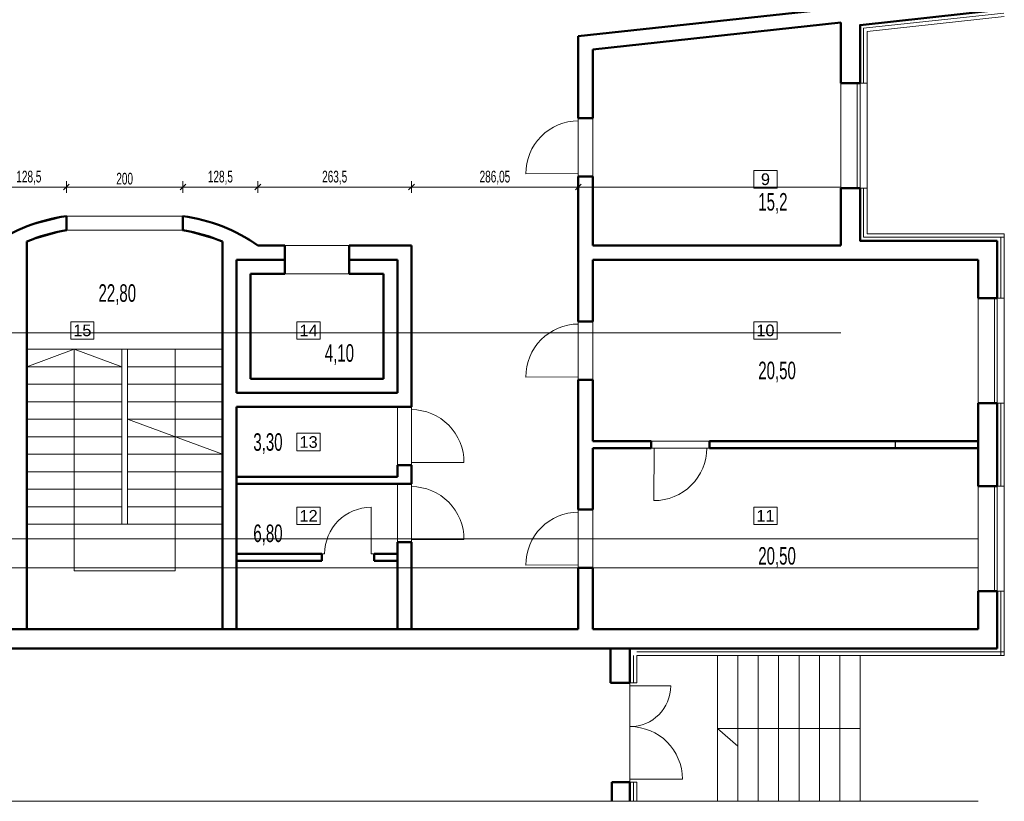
# Model space of a CAD drawing. Header units: millimetres. Extents: x 72202 to 304796, y 21658 to 519946.
# Tile 24 of 139: x 197425 to 199113, y 200669 to 202009. Entities that reach past the tile are written whole.
import ezdxf

# ---------------------------------------------------------------- set-up
doc = ezdxf.new("R2010")
doc.units = ezdxf.units.MM
doc.layers.get('0').update_dxf_attribs({"color": 253})
doc.layers.get('Defpoints').update_dxf_attribs({"color": 253})
for name, color, linetype, lineweight in [('linia - gruba - projektowana', 253, 'Continuous', 50), ('LINIA CIENKA', 7, 'Continuous', 13), ('LINIA KRESKOWANIE', 253, 'Continuous', 5), ('LINIA WYMIAROWANIE', 253, 'Continuous', 9), ('OPISY', 253, 'Continuous', 9)]:
    doc.layers.add(name, color=color, linetype=linetype, lineweight=lineweight)
doc.layers.add('LINIA-NIE DRUKOWAĆ', color=253, linetype='Continuous', lineweight=20, plot=False)
doc.styles.add('simplex', font='arial.ttf')
doc.styles.get("Standard").update_dxf_attribs({"font": 'ARIALN.TTF', "width": 0.75})
doc.linetypes.add('GRADZINOWANIE', pattern='A,0.00254,-2.54,[134,ltypeshp.shx,S=2.54,R=0,X=-2.54,Y=0],-5.08,[134,ltypeshp.shx,S=2.54,R=180,X=2.54,Y=0],-2.54', length=10.16254)
doc.dimstyles.new('sebek100', dxfattribs={"dimtxt": 17, "dimasz": 10, "dimexe": 10, "dimexo": 20, "dimgap": 4, "dimtad": 1, "dimrnd": 0.5, "dimtxsty": 'Standard', "dimblk": 'OBLIQUE', "dimcen": 8, "dimclre": 1, "dimazin": 0, "dimtm": 1e-09, "dimtfac": 1, "dimtix": 1, "dimtmove": 1, "dimatfit": 3, "dimldrblk": 'zas', "dimfxl": 10, "dimfxlon": 1, "dimtolj": 2, "dimlwd": -1, "dimlwe": -1, "dimarcsym": 0})

# ---------------------------------------------------------------- blocks, each defined once
blk = doc.blocks.new('_Oblique')
at = {"color": 0, "linetype": 'ByBlock', "lineweight": -2}
blk.add_line((-0.5, -0.5), (0.5, 0.5), dxfattribs=at)
blk = doc.blocks.new('*D319')
at = {"layer": 'Defpoints', "color": 0, "lineweight": -3, "ltscale": 4, "transparency": 16777216}
for p in [(197504.8, 201722), (197504.8, 201672), (197376.3, 201622)]:
    blk.add_point(p, dxfattribs=at)
at = {"layer": 'LINIA WYMIAROWANIE', "ltscale": 4, "transparency": 16777216}
for p, q in [((197376.3, 201712), (197376.3, 201732)), ((197504.8, 201712), (197504.8, 201732))]:
    blk.add_line(p, q, dxfattribs=at)
at = {"layer": 'LINIA WYMIAROWANIE', "color": 0, "ltscale": 4, "transparency": 16777216}
blk.add_line((197376.3, 201722), (197504.8, 201722), dxfattribs=at)
at = {"layer": 'LINIA WYMIAROWANIE', "color": 0, "ltscale": 4, "transparency": 16777216, "xscale": 10, "yscale": 10, "zscale": 10, "rotation": 180}
blk.add_blockref('_Oblique', (197376.3, 201722), dxfattribs=at)
at = {"layer": 'LINIA WYMIAROWANIE', "color": 0, "ltscale": 4, "transparency": 16777216, "xscale": 10, "yscale": 10, "zscale": 10}
blk.add_blockref('_Oblique', (197504.8, 201722), dxfattribs=at)
at = {"layer": 'LINIA WYMIAROWANIE', "color": 0, "lineweight": -3, "ltscale": 4, "transparency": 16777216, "insert": (197440.5, 201738.1), "char_height": 20, "attachment_point": 5, "bg_fill": 3, "box_fill_scale": 1.1, "bg_fill_color": 256, "bg_fill_true_color": 13158600, "bg_fill_transparency": 0}
blk.add_mtext('\\A2;128,5', dxfattribs=at)
blk = doc.blocks.new('zas')
blk = doc.blocks.new('*D320')
at = {"layer": 'Defpoints', "color": 0, "lineweight": -3, "ltscale": 4, "transparency": 16777216}
for p in [(197704.8, 201722), (197504.8, 201672), (197704.8, 201659.9)]:
    blk.add_point(p, dxfattribs=at)
at = {"layer": 'LINIA WYMIAROWANIE', "ltscale": 4, "transparency": 16777216}
for p, q in [((197504.8, 201712), (197504.8, 201732)), ((197704.8, 201712), (197704.8, 201732))]:
    blk.add_line(p, q, dxfattribs=at)
at = {"layer": 'LINIA WYMIAROWANIE', "color": 0, "ltscale": 4, "transparency": 16777216}
blk.add_line((197504.8, 201722), (197704.8, 201722), dxfattribs=at)
at = {"layer": 'LINIA WYMIAROWANIE', "color": 0, "ltscale": 4, "transparency": 16777216, "xscale": 10, "yscale": 10, "zscale": 10, "rotation": 180}
blk.add_blockref('_Oblique', (197504.8, 201722), dxfattribs=at)
at = {"layer": 'LINIA WYMIAROWANIE', "color": 0, "ltscale": 4, "transparency": 16777216, "xscale": 10, "yscale": 10, "zscale": 10}
blk.add_blockref('_Oblique', (197704.8, 201722), dxfattribs=at)
at = {"layer": 'LINIA WYMIAROWANIE', "color": 0, "lineweight": -3, "ltscale": 4, "transparency": 16777216, "insert": (197604.8, 201736.3), "char_height": 20, "attachment_point": 5, "bg_fill": 3, "box_fill_scale": 1.1, "bg_fill_color": 256, "bg_fill_true_color": 13158600, "bg_fill_transparency": 0}
blk.add_mtext('\\A2;200', dxfattribs=at)
blk = doc.blocks.new('*D321')
at = {"layer": 'Defpoints', "color": 0, "lineweight": -3, "ltscale": 4, "transparency": 16777216}
for p in [(197833.3, 201722), (197704.8, 201659.9), (197833.3, 201622)]:
    blk.add_point(p, dxfattribs=at)
at = {"layer": 'LINIA WYMIAROWANIE', "ltscale": 4, "transparency": 16777216}
for p, q in [((197704.8, 201712), (197704.8, 201732)), ((197833.3, 201712), (197833.3, 201732))]:
    blk.add_line(p, q, dxfattribs=at)
at = {"layer": 'LINIA WYMIAROWANIE', "color": 0, "ltscale": 4, "transparency": 16777216}
blk.add_line((197704.8, 201722), (197833.3, 201722), dxfattribs=at)
at = {"layer": 'LINIA WYMIAROWANIE', "color": 0, "ltscale": 4, "transparency": 16777216, "xscale": 10, "yscale": 10, "zscale": 10, "rotation": 180}
blk.add_blockref('_Oblique', (197704.8, 201722), dxfattribs=at)
at = {"layer": 'LINIA WYMIAROWANIE', "color": 0, "ltscale": 4, "transparency": 16777216, "xscale": 10, "yscale": 10, "zscale": 10}
blk.add_blockref('_Oblique', (197833.3, 201722), dxfattribs=at)
at = {"layer": 'LINIA WYMIAROWANIE', "color": 0, "lineweight": -3, "ltscale": 4, "transparency": 16777216, "insert": (197769, 201738.1), "char_height": 20, "attachment_point": 5, "bg_fill": 3, "box_fill_scale": 1.1, "bg_fill_color": 256, "bg_fill_true_color": 13158600, "bg_fill_transparency": 0}
blk.add_mtext('\\A2;128,5', dxfattribs=at)
blk = doc.blocks.new('*D322')
at = {"layer": 'Defpoints', "color": 0, "lineweight": -3, "ltscale": 4, "transparency": 16777216}
for p in [(198096.8, 201722), (197833.3, 201622), (198096.8, 201622)]:
    blk.add_point(p, dxfattribs=at)
at = {"layer": 'LINIA WYMIAROWANIE', "ltscale": 4, "transparency": 16777216}
for p, q in [((197833.3, 201712), (197833.3, 201732)), ((198096.8, 201712), (198096.8, 201732))]:
    blk.add_line(p, q, dxfattribs=at)
at = {"layer": 'LINIA WYMIAROWANIE', "color": 0, "ltscale": 4, "transparency": 16777216}
blk.add_line((197833.3, 201722), (198096.8, 201722), dxfattribs=at)
at = {"layer": 'LINIA WYMIAROWANIE', "color": 0, "ltscale": 4, "transparency": 16777216, "xscale": 10, "yscale": 10, "zscale": 10, "rotation": 180}
blk.add_blockref('_Oblique', (197833.3, 201722), dxfattribs=at)
at = {"layer": 'LINIA WYMIAROWANIE', "color": 0, "ltscale": 4, "transparency": 16777216, "xscale": 10, "yscale": 10, "zscale": 10}
blk.add_blockref('_Oblique', (198096.8, 201722), dxfattribs=at)
at = {"layer": 'LINIA WYMIAROWANIE', "color": 0, "lineweight": -3, "ltscale": 4, "transparency": 16777216, "insert": (197965, 201738.1), "char_height": 20, "attachment_point": 5, "bg_fill": 3, "box_fill_scale": 1.1, "bg_fill_color": 256, "bg_fill_true_color": 13158600, "bg_fill_transparency": 0}
blk.add_mtext('\\A2;263,5', dxfattribs=at)
blk = doc.blocks.new('*D323')
at = {"layer": 'Defpoints', "color": 0, "lineweight": -3, "ltscale": 4, "transparency": 16777216}
for p in [(198382.8, 201722), (198382.8, 201663.6), (198096.8, 201622)]:
    blk.add_point(p, dxfattribs=at)
at = {"layer": 'LINIA WYMIAROWANIE', "ltscale": 4, "transparency": 16777216}
for p, q in [((198096.8, 201712), (198096.8, 201732)), ((198382.8, 201712), (198382.8, 201732))]:
    blk.add_line(p, q, dxfattribs=at)
at = {"layer": 'LINIA WYMIAROWANIE', "color": 0, "ltscale": 4, "transparency": 16777216}
blk.add_line((198096.8, 201722), (198382.8, 201722), dxfattribs=at)
at = {"layer": 'LINIA WYMIAROWANIE', "color": 0, "ltscale": 4, "transparency": 16777216, "xscale": 10, "yscale": 10, "zscale": 10, "rotation": 180}
blk.add_blockref('_Oblique', (198096.8, 201722), dxfattribs=at)
at = {"layer": 'LINIA WYMIAROWANIE', "color": 0, "ltscale": 4, "transparency": 16777216, "xscale": 10, "yscale": 10, "zscale": 10}
blk.add_blockref('_Oblique', (198382.8, 201722), dxfattribs=at)
at = {"layer": 'LINIA WYMIAROWANIE', "color": 0, "lineweight": -3, "ltscale": 4, "transparency": 16777216, "insert": (198239.8, 201738.1), "char_height": 20, "attachment_point": 5, "bg_fill": 3, "box_fill_scale": 1.1, "bg_fill_color": 256, "bg_fill_true_color": 13158600, "bg_fill_transparency": 0}
blk.add_mtext('\\A2;286,05', dxfattribs=at)
blk = doc.blocks.new('*D326')
at = {"layer": 'Defpoints', "color": 0, "lineweight": -3, "ltscale": 4, "transparency": 16777216}
for p in [(197884.6, 202215.7), (196999.8, 202119.8), (197896.7, 202103.8)]:
    blk.add_point(p, dxfattribs=at)
at = {"layer": 'LINIA WYMIAROWANIE', "color": 0, "ltscale": 4, "transparency": 16777216}
blk.add_line((197011.9, 202008), (197896.7, 202103.8), dxfattribs=at)
at = {"layer": 'LINIA WYMIAROWANIE', "ltscale": 4, "transparency": 16777216}
for p, q in [((197895.6, 202113.8), (197897.8, 202093.9)), ((197010.8, 202017.9), (197013, 201998))]:
    blk.add_line(p, q, dxfattribs=at)
at = {"layer": 'LINIA WYMIAROWANIE', "color": 0, "ltscale": 4, "transparency": 16777216, "xscale": 10, "yscale": 10, "zscale": 10}
for p, rotation in [((197896.7, 202103.8), 6.182017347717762), ((197011.9, 202008), 186.1820173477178)]:
    blk.add_blockref('_Oblique', p, dxfattribs=dict(at, rotation=rotation))
at = {"layer": 'LINIA WYMIAROWANIE', "color": 0, "lineweight": -3, "ltscale": 4, "transparency": 16777216, "insert": (197452.8, 202070), "char_height": 20, "attachment_point": 5, "rotation": 6.182, "bg_fill": 3, "box_fill_scale": 1.1, "bg_fill_color": 256, "bg_fill_true_color": 13158600, "bg_fill_transparency": 0}
blk.add_mtext('\\A2;890', dxfattribs=at)

msp = doc.modelspace()

# ---------------------------------------------------------------- linework, layer by layer
at = {"layer": 'linia - gruba - projektowana'}
for p, q in [((198382.839, 201980.444), (198828.234, 202028.687)), ((198407.839, 201958.005), (198833.08, 202004.066)), ((198833.08, 202004.066), (198833.08, 201900.278)), ((198382.839, 201980.444), (198382.839, 201840.024)), ((198407.839, 201840.024), (198407.839, 201958.005)), ((198866.08, 201900.278), (198833.08, 201900.278)), ((198407.839, 201840.024), (198382.839, 201840.024)), ((198382.839, 201740.024), (198382.839, 201491.792)), ((198407.839, 201740.024), (198382.839, 201740.024)), ((198407.839, 201622.042), (198407.839, 201740.024)), ((198833.08, 201720.278), (198833.08, 201622.042)), ((198866.08, 201720.278), (198833.08, 201720.278)), ((197504.792, 201672.042), (197504.792, 201647.803)), ((197704.792, 201672.042), (197704.792, 201647.803)), ((197436.792, 201628.406), (197436.792, 200964.042)), ((197772.792, 201628.406), (197772.792, 200964.042)), ((199101.44, 201630.042), (199101.44, 201531.792)), ((197833.292, 201622.042), (197879.792, 201622.042)), ((197879.792, 201573.042), (197879.792, 201622.042)), ((197989.792, 201622.042), (198096.792, 201622.042)), ((197989.792, 201573.042), (197989.792, 201622.042)), ((198096.792, 201622.042), (198096.792, 201345.042)), ((198833.08, 201622.042), (198407.839, 201622.042)), ((197796.792, 201597.042), (197879.792, 201597.042)), ((197796.792, 201597.042), (197796.792, 201369.042)), ((197989.792, 201597.042), (198072.792, 201597.042)), ((198072.792, 201597.042), (198072.792, 201369.042)), ((198407.839, 201597.042), (199068.44, 201597.042)), ((199068.44, 201597.042), (199068.44, 201531.792)), ((197820.792, 201573.042), (197879.792, 201573.042)), ((197820.792, 201573.042), (197820.792, 201393.042)), ((197989.792, 201573.042), (198048.792, 201573.042)), ((198048.792, 201573.042), (198048.792, 201393.042)), ((199101.44, 201531.792), (199068.44, 201531.792)), ((198407.839, 201491.792), (198382.839, 201491.792)), ((197820.792, 201393.042), (198048.792, 201393.042)), ((198382.839, 201391.792), (198382.839, 201169.292)), ((198407.839, 201391.792), (198382.839, 201391.792)), ((197796.792, 201369.042), (198072.792, 201369.042)), ((197796.792, 201345.042), (198096.792, 201345.042)), ((197796.792, 201345.042), (197796.792, 200964.042)), ((199068.44, 201351.792), (199068.44, 201209.292)), ((199101.44, 201351.792), (199068.44, 201351.792)), ((199101.44, 201351.792), (199101.44, 201209.292)), ((198507.839, 201286.542), (198407.839, 201286.542)), ((198507.839, 201274.542), (198407.839, 201274.542)), ((199068.44, 201286.542), (198607.839, 201286.542)), ((199068.44, 201274.542), (198607.839, 201274.542)), ((198072.792, 201245.042), (198096.792, 201245.042)), ((198072.792, 201245.042), (198072.792, 201225.042)), ((198096.792, 201245.042), (198096.792, 201213.042)), ((197796.792, 201225.042), (198072.792, 201225.042)), ((197796.792, 201213.042), (198096.792, 201213.042)), ((199101.44, 201209.292), (199068.44, 201209.292)), ((198407.839, 201169.292), (198382.839, 201169.292)), ((198072.792, 201113.042), (198072.792, 200964.042)), ((198072.792, 201113.042), (198096.792, 201113.042)), ((198096.792, 201113.042), (198096.792, 200964.042)), ((197796.792, 201093.042), (197942.792, 201093.042)), ((197942.792, 201093.042), (197942.792, 201081.042)), ((198032.792, 201093.042), (198032.792, 201081.042)), ((198032.792, 201093.042), (198072.792, 201093.042)), ((197796.792, 201081.042), (197942.792, 201081.042)), ((198032.792, 201081.042), (198072.792, 201081.042)), ((198382.839, 201069.292), (198382.839, 200964.042)), ((198407.839, 201069.292), (198382.839, 201069.292)), ((199068.44, 201029.292), (199068.44, 200964.042)), ((199101.44, 201029.292), (199068.44, 201029.292)), ((199101.44, 201029.292), (199101.44, 200931.042)), ((196575.292, 200964.042), (198382.839, 200964.042)), ((198407.839, 200964.042), (199068.44, 200964.042)), ((196575.292, 200931.042), (198232.445, 200931.042)), ((198232.445, 200931.042), (199101.44, 200931.042)), ((198438.267, 200931.69), (198438.308, 200872.011)), ((198471.44, 200931.042), (198471.44, 200872.011)), ((198440.083, 200702.042), (198440.083, 200669.042)), ((198471.44, 200702.042), (198471.44, 200669.042))]:
    msp.add_line(p, q, dxfattribs=at)
at = {"layer": 'linia - gruba - projektowana', "ltscale": 1.2}
for p, q in [((198438.308, 200872.011), (198471.44, 200872.011)), ((198440.083, 200702.042), (198471.44, 200702.042))]:
    msp.add_line(p, q, dxfattribs=at)
at = {"layer": 'linia - gruba - projektowana'}
for points in [[(199100.217, 202024.955), (198866.08, 201999.594), (198866.08, 201900.278)], [(198866.08, 201720.278), (198866.08, 201630.042), (199101.44, 201630.042)], [(198407.839, 201491.792), (198407.839, 201597.042)], [(198407.839, 201286.542), (198407.839, 201391.792)], [(198407.839, 201169.292), (198407.839, 201274.542)], [(198507.839, 201274.542), (198507.839, 201286.542)], [(198607.839, 201274.542), (198607.839, 201286.542)], [(198407.839, 200964.042), (198407.839, 201069.292)]]:
    msp.add_lwpolyline(points, dxfattribs=at)
for centre, radius, start, end in [((197544.33, 201380.309), 294.4, 97.718015, 124.804511), ((197665.255, 201380.309), 294.4, 55.195489, 82.281985), ((197544.33, 201380.309), 270.4, 98.407798, 113.434263), ((197665.255, 201380.309), 270.4, 66.565737, 81.592202)]:
    msp.add_arc(centre, radius, start, end, dxfattribs=at)
at = {"layer": 'LINIA CIENKA'}
for p, q in [((198833.08, 201900.278), (198833.08, 201725.83)), ((198861.08, 201900.278), (198861.08, 201720.278)), ((198866.08, 201900.278), (198866.08, 201720.278)), ((198866.08, 201900.278), (198878.08, 201900.278)), ((198382.839, 201840.024), (198382.839, 201835.024)), ((198382.839, 201745.024), (198292.84, 201744.603)), ((198382.839, 201740.024), (198382.839, 201745.024)), ((198833.08, 201725.83), (198833.08, 201720.278)), ((198866.08, 201720.278), (198878.08, 201720.278)), ((199113.44, 201642.042), (199113.44, 200919.042)), ((199068.44, 201531.792), (199068.44, 201357.344)), ((199096.44, 201531.792), (199096.44, 201351.792)), ((199101.44, 201531.792), (199101.44, 201351.792)), ((199101.44, 201531.792), (199113.44, 201531.792)), ((198382.839, 201491.792), (198382.839, 201486.792)), ((197772.792, 201444.042), (197436.792, 201444.042)), ((197599.792, 201444.042), (197436.792, 201444.042)), ((197518.292, 201444.042), (197436.792, 201414.042)), ((197518.292, 201444.042), (197518.292, 201144.042)), ((197518.292, 201444.042), (197599.792, 201414.042)), ((197599.792, 201444.042), (197599.792, 201144.042)), ((197609.792, 201444.042), (197609.792, 201144.042)), ((197772.792, 201444.042), (197609.792, 201444.042)), ((197691.292, 201444.042), (197691.292, 201064.042)), ((197599.792, 201414.042), (197436.792, 201414.042)), ((197772.792, 201414.042), (197609.792, 201414.042)), ((198382.839, 201396.792), (198292.84, 201396.371)), ((198382.839, 201391.792), (198382.839, 201396.792)), ((197599.792, 201384.042), (197436.792, 201384.042)), ((197772.792, 201384.042), (197609.792, 201384.042)), ((199068.44, 201357.344), (199068.44, 201351.792)), ((197599.792, 201354.042), (197436.792, 201354.042)), ((197772.792, 201354.042), (197609.792, 201354.042)), ((198096.792, 201345.042), (198096.792, 201340.042)), ((199101.44, 201351.792), (199113.44, 201351.792)), ((197599.792, 201324.042), (197436.792, 201324.042)), ((197772.792, 201324.042), (197609.792, 201324.042)), ((197609.792, 201324.042), (197772.792, 201264.042)), ((197599.792, 201294.042), (197436.792, 201294.042)), ((197772.792, 201294.042), (197609.792, 201294.042)), ((198507.839, 201274.542), (198512.839, 201274.542)), ((198512.839, 201274.542), (198512.418, 201184.543)), ((198607.839, 201274.542), (198602.839, 201274.542)), ((197599.792, 201264.042), (197436.792, 201264.042)), ((197772.792, 201264.042), (197609.792, 201264.042)), ((198096.792, 201245.042), (198096.792, 201250.042)), ((198096.792, 201250.042), (198186.791, 201249.621)), ((197599.792, 201234.042), (197436.792, 201234.042)), ((197772.792, 201234.042), (197609.792, 201234.042)), ((197599.792, 201204.042), (197436.792, 201204.042)), ((197772.792, 201204.042), (197609.792, 201204.042)), ((198096.792, 201213.042), (198096.792, 201208.042)), ((199068.44, 201209.292), (199068.44, 201029.292)), ((199096.44, 201209.292), (199096.44, 201029.292)), ((199101.44, 201209.292), (199101.44, 201029.292)), ((199101.44, 201209.292), (199113.44, 201209.292)), ((197599.792, 201174.042), (197436.792, 201174.042)), ((197772.792, 201174.042), (197609.792, 201174.042)), ((198027.792, 201093.042), (198027.792, 201173.042)), ((198382.839, 201169.292), (198382.839, 201164.292)), ((197772.792, 201144.042), (197436.792, 201144.042)), ((197518.292, 201144.042), (197518.292, 201064.042)), ((198096.792, 201113.042), (198096.792, 201118.042)), ((198096.792, 201118.042), (198186.791, 201117.621)), ((197942.792, 201093.042), (197947.792, 201093.042)), ((198032.792, 201093.042), (198027.792, 201093.042)), ((198382.839, 201074.292), (198292.84, 201073.871)), ((198382.839, 201069.292), (198382.839, 201074.292)), ((197518.292, 201064.042), (197691.292, 201064.042)), ((199101.44, 201029.292), (199113.44, 201029.292)), ((198483.44, 200919.042), (198483.427, 200872.042)), ((198483.44, 200919.042), (199113.44, 200919.042)), ((198621.44, 200669.042), (198621.44, 200919.042)), ((198656.44, 200669.042), (198656.44, 200919.042)), ((198691.44, 200669.042), (198691.44, 200919.042)), ((198726.44, 200669.042), (198726.44, 200919.042)), ((198761.44, 200669.042), (198761.44, 200919.042)), ((198796.44, 200669.042), (198796.44, 200919.042)), ((198831.44, 200669.042), (198831.44, 200919.042)), ((198866.44, 200669.042), (198866.44, 200919.042)), ((198471.44, 200872.011), (198483.44, 200872.042)), ((198471.44, 200872.011), (198471.44, 200702.042)), ((198471.44, 200702.042), (198471.44, 200872.011)), ((198471.44, 200867.011), (198471.44, 200872.011)), ((198471.44, 200872.011), (198471.44, 200867.011)), ((198471.44, 200867.011), (198541.44, 200867.011)), ((198866.44, 200794.042), (198621.44, 200794.042)), ((198621.44, 200794.042), (198656.44, 200763.325)), ((198471.44, 200707.011), (198561.44, 200707.011)), ((198483.44, 200702.042), (198471.44, 200702.042)), ((198483.44, 200702.042), (198483.44, 200669.042))]:
    msp.add_line(p, q, dxfattribs=at)
msp.add_lwpolyline([(199113.44, 202014.317), (198878.08, 201988.823), (198878.08, 201642.042), (199113.44, 201642.042)], dxfattribs=at)
for centre, radius, start, end in [((198383.26, 201745.026), 90.421, 90.266818, 180.268069), ((198383.26, 201396.794), 90.421, 90.266818, 180.268069), ((198096.371, 201250.044), 90.421, 359.731931, 89.733182), ((198512.841, 201274.963), 90.421, 269.731931, 359.733182), ((198096.371, 201118.044), 90.421, 359.731931, 89.733182), ((198027.792, 201093.042), 80, 90, 180), ((198383.26, 201074.294), 90.421, 90.266818, 180.268069), ((198471.44, 200867.011), 70, 270, 0), ((198471.44, 200867.011), 70, 270, 0), ((198471.44, 200707.011), 90, 0, 90), ((198471.44, 200707.011), 90, 0, 90)]:
    msp.add_arc(centre, radius, start, end, dxfattribs=at)
at = {"layer": 'LINIA KRESKOWANIE', "linetype": 'GRADZINOWANIE', "ltscale": 0.6}
for p, q in [((199107.44, 201531.792), (199107.44, 201636.042)), ((199107.44, 201351.792), (199107.44, 201209.292)), ((199107.44, 201029.292), (199107.44, 200919.042)), ((198477.44, 200919.044), (198477.427, 200872.044)), ((198483.44, 200925.042), (199113.44, 200925.042)), ((198477.44, 200702.042), (198477.44, 200669.042))]:
    msp.add_line(p, q, dxfattribs=at)
for points in [[(199112.794, 202020.282), (198872.08, 201994.209), (198872.08, 201900.278)], [(198872.08, 201720.278), (198872.08, 201636.042), (199113.44, 201636.042)]]:
    msp.add_lwpolyline(points, dxfattribs=at)
at = {"layer": 'LINIA WYMIAROWANIE', "lineweight": -3, "ltscale": 1.2}
msp.add_line((198926.347, 201286.542), (198926.347, 201274.542), dxfattribs=at)
at = {"layer": 'LINIA-NIE DRUKOWAĆ'}
for p, q in [((198833.08, 201722.042), (194596.276, 201722.042)), ((198833.08, 201472.042), (194433.292, 201472.042))]:
    msp.add_line(p, q, dxfattribs=at)
for points in [[(198798.62, 202302.088), (198828.234, 202028.687), (198382.839, 201980.444), (198382.839, 200964.042), (198096.792, 200964.042), (198096.792, 201622.042), (197833.292, 201622.042), (197790.226, 201646.868), (197749.471, 201662.407), (197704.792, 201672.042), (197504.792, 201672.042), (197437.574, 201654.671), (197409.152, 201641.84), (197376.292, 201622.042), (196716.292, 201622.042), (196655.011, 201654.671), (196587.792, 201672.042), (196503.525, 201681.418), (196442.27, 201679.677), (196387.792, 201679.677), (196259.292, 201622.042), (195298.792, 201622.042), (195298.792, 201922.997), (198798.62, 202302.088)], [(198833.08, 202004.066), (198833.08, 201622.042), (198407.839, 201622.042), (198407.839, 201958.005), (198833.08, 202004.066)], [(197772.792, 201628.406), (197704.792, 201647.803), (197504.792, 201647.803), (197436.792, 201628.406), (197436.792, 200964.042), (197772.792, 200964.042), (197772.792, 201628.406)], [(194483.292, 201119.042), (199068.44, 201119.042)], [(194483.292, 201069.042), (199068.44, 201069.042)], [(195456.649, 200669.042), (199068.44, 200669.042)]]:
    msp.add_lwpolyline(points, dxfattribs=at)
for points in [[(199068.44, 201597.042), (198407.839, 201597.042), (198407.839, 201286.542), (199068.44, 201286.542)], [(198048.792, 201573.042), (197820.792, 201573.042), (197820.792, 201393.042), (198048.792, 201393.042)], [(198072.792, 201225.042), (197796.792, 201225.042), (197796.792, 201345.042), (198072.792, 201345.042)], [(199068.44, 201274.542), (198407.839, 201274.542), (198407.839, 200964.042), (199068.44, 200964.042)], [(197796.792, 201213.042), (198072.792, 201213.042), (198072.792, 200964.042), (197796.792, 200964.042)]]:
    msp.add_lwpolyline(points, close=True, dxfattribs=at)
at = {"layer": 'OPISY'}
for points in [[(198683.78, 201750.289), (198683.78, 201720.289), (198723.78, 201720.289), (198723.78, 201750.289)], [(197512.231, 201491.198), (197512.231, 201461.198), (197552.231, 201461.198), (197552.231, 201491.198)], [(197900.31, 201491.198), (197900.31, 201461.198), (197940.31, 201461.198), (197940.31, 201491.198)], [(198683.78, 201491.198), (198683.78, 201461.198), (198723.78, 201461.198), (198723.78, 201491.198)], [(197900.31, 201299.827), (197900.31, 201269.827), (197940.31, 201269.827), (197940.31, 201299.827)], [(197900.31, 201173.385), (197900.31, 201143.385), (197940.31, 201143.385), (197940.31, 201173.385)], [(198683.78, 201173.385), (198683.78, 201143.385), (198723.78, 201143.385), (198723.78, 201173.385)]]:
    msp.add_lwpolyline(points, close=True, dxfattribs=at)

# ---------------------------------------------------------------- texts
at = {"layer": 'LINIA-NIE DRUKOWAĆ', "char_height": 30, "width": 125.07, "attachment_point": 1}
for s, insert in [('15,2', (198691.454, 201711.707)), ('22,80', (197559.905, 201555.324)), ('4,10', (197947.984, 201452.616)), ('20,50', (198691.454, 201422.616)), ('3,30', (197825.464, 201299.924)), ('6,80', (197825.464, 201143.483)), ('20,50', (198691.454, 201104.803))]:
    msp.add_mtext(s, dxfattribs=dict(at, insert=insert))
at = {"layer": 'OPISY', "char_height": 20, "width": 40, "attachment_point": 5, "style": 'simplex'}
for s, insert in [('9', (198703.78, 201735.289)), ('15', (197532.231, 201476.198)), ('14', (197920.31, 201476.198)), ('10', (198703.78, 201476.198)), ('13', (197920.31, 201284.827)), ('12', (197920.31, 201158.385)), ('11', (198703.78, 201158.385))]:
    msp.add_mtext(s, dxfattribs=dict(at, insert=insert))

# ---------------------------------------------------------------- next in the draw order: dimensions: what is measured, and where the dimension line sits
at = {"layer": 'LINIA WYMIAROWANIE', "lineweight": -3, "ltscale": 4}
dim = msp.add_linear_dim(base=(197896.727, 202103.813), p1=(196999.787, 202119.817), p2=(197884.612, 202215.659), angle=186.182017, dimstyle='sebek100', override={"dimtxt": 20, "dimrnd": 0, "dimclre": 256, "dimtfill": 1, "dimarcsym": 2}, dxfattribs=at)
dim.commit()
dim.dimension.update_dxf_attribs({"geometry": '*D326', "text_midpoint": (197452.784, 202070.021)})
dim = msp.add_linear_dim(base=(197504.792, 201722.042), p1=(197376.292, 201622.042), p2=(197504.792, 201672.042), dimstyle='sebek100', override={"dimtxt": 20, "dimrnd": 0, "dimclre": 256, "dimtfill": 1, "dimarcsym": 2}, dxfattribs=at)
dim.commit()
dim.dimension.update_dxf_attribs({"geometry": '*D319', "text_midpoint": (197440.542, 201738.061)})

# ---------------------------------------------------------------- next in the draw order: dimensions: what is measured, and where the dimension line sits
dim = msp.add_linear_dim(base=(197704.792, 201722.042), p1=(197504.792, 201672.042), p2=(197704.792, 201659.923), dimstyle='sebek100', override={"dimtxt": 20, "dimrnd": 0, "dimclre": 256, "dimtfill": 1, "dimarcsym": 2}, dxfattribs=at)
dim.commit()
dim.dimension.update_dxf_attribs({"geometry": '*D320', "text_midpoint": (197604.792, 201736.254)})

# ---------------------------------------------------------------- next in the draw order: dimensions: what is measured, and where the dimension line sits
dim = msp.add_linear_dim(base=(197833.292, 201722.042), p1=(197704.792, 201659.923), p2=(197833.292, 201622.042), dimstyle='sebek100', override={"dimtxt": 20, "dimrnd": 0, "dimclre": 256, "dimtfill": 1, "dimarcsym": 2}, dxfattribs=at)
dim.commit()
dim.dimension.update_dxf_attribs({"geometry": '*D321', "text_midpoint": (197769.042, 201738.061)})

# ---------------------------------------------------------------- next in the draw order: dimensions: what is measured, and where the dimension line sits
dim = msp.add_linear_dim(base=(198096.792, 201722.042), p1=(197833.292, 201622.042), p2=(198096.792, 201622.042), dimstyle='sebek100', override={"dimtxt": 20, "dimrnd": 0, "dimclre": 256, "dimtfill": 1, "dimarcsym": 2}, dxfattribs=at)
dim.commit()
dim.dimension.update_dxf_attribs({"geometry": '*D322', "text_midpoint": (197965.042, 201738.061)})

# ---------------------------------------------------------------- next in the draw order: dimensions: what is measured, and where the dimension line sits
dim = msp.add_linear_dim(base=(198382.839, 201722.042), p1=(198096.792, 201622.042), p2=(198382.839, 201663.574), dimstyle='sebek100', override={"dimtxt": 20, "dimrnd": 0, "dimclre": 256, "dimtfill": 1, "dimarcsym": 2}, dxfattribs=at)
dim.commit()
dim.dimension.update_dxf_attribs({"geometry": '*D323', "text_midpoint": (198239.816, 201738.061)})

doc.saveas('drawing.dxf')
